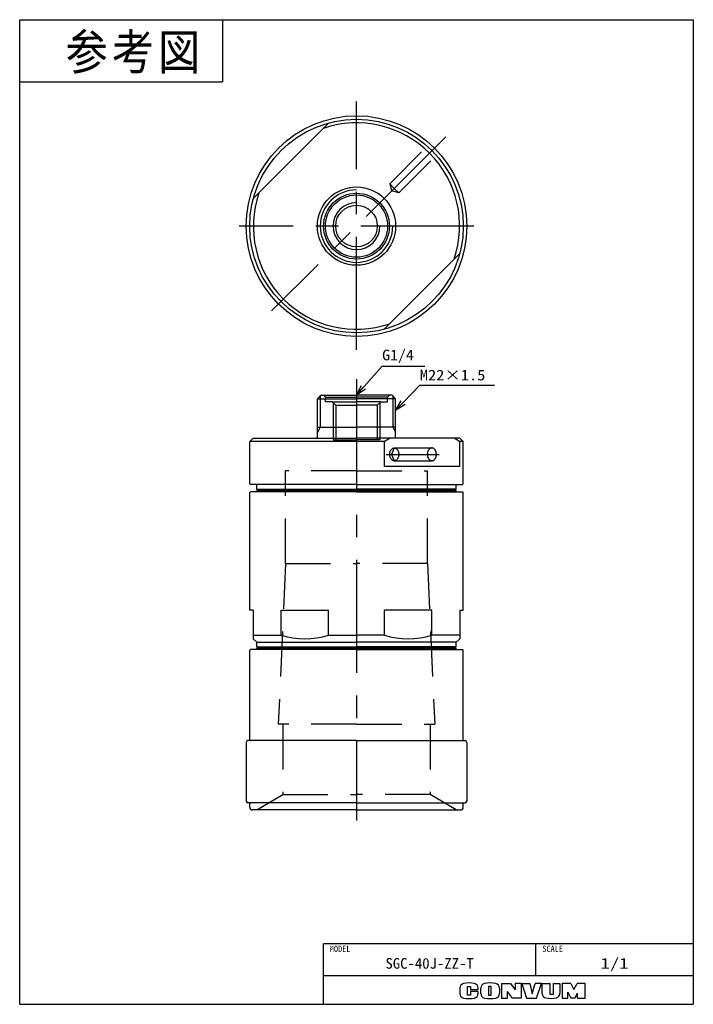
# Model space of a CAD drawing. Extents: x 0 to 189, y 0 to 277.
import ezdxf

# ---------------------------------------------------------------- set-up
doc = ezdxf.new("R2010")
doc.units = 0
for name, pattern in [('CENTER', [50.8, 31.75, -6.35, 6.35, -6.35]), ('DASHED', [19.05, 12.7, -6.35]), ('PHANTOM', [63.5, 31.75, -6.35, 6.35, -6.35, 6.35, -6.35])]:
    doc.linetypes.add(name, pattern=pattern)
doc.layers.get('0').update_dxf_attribs({"linetype": 'CONTINUOUS'})
doc.styles.add('MX_NOTE_STANDARD', font='txt.sh', dxfattribs={"bigfont": 'extfont'})
doc.dimstyles.new('MXDIMSTYLE', dxfattribs={"dimtxt": 3, "dimasz": 2.5, "dimexe": 1, "dimexo": 1, "dimgap": 1, "dimtad": 1, "dimdsep": 46, "dimtxsty": 'MX_NOTE_STANDARD', "dimblk1": 'OPEN30', "dimblk2": 'OPEN30', "dimsah": 1, "dimcen": 2.5, "dimadec": 0, "dimazin": 0, "dimtfac": 1, "dimtmove": 0, "dimatfit": 3, "dimldrblk": 'OPEN30', "dimfxl": 1, "dimtzin": 0, "dimarcsym": 0})

msp = doc.modelspace()

# ---------------------------------------------------------------- linework, layer by layer
at = {"color": 150, "linetype": 'CONTINUOUS'}
for p, q in [((0, 0), (0, 276.624973)), ((0, 276.624973), (189.357336, 276.624973)), ((57, 276.624973), (57, 259.124973)), ((189.357336, 276.624973), (189.357336, 0)), ((0, 259.124973), (57, 259.124973)), ((0, 0), (189.357336, 0))]:
    msp.add_line(p, q, dxfattribs=at)
at = {"color": 7, "linetype": 'CENTER'}
for p, q in [((94.678668, 183.847316), (94.678668, 253.624973)), ((119.802763, 243.758636), (70.82792, 194.783792)), ((127.678668, 218.63454), (61.678668, 218.63454)), ((94.678668, 175.662325), (94.678668, 51.610947)), ((103.02513, 154.49938), (117.913842, 154.49938))]:
    msp.add_line(p, q, dxfattribs=at)
at = {"color": 254, "linetype": 'CONTINUOUS'}
for p, q in [((86.876897, 247.602322), (65.710887, 226.436311)), ((123.64645, 210.832769), (102.480439, 189.666759)), ((83.678668, 170.09938), (84.678668, 171.09938)), ((83.678668, 159.09938), (83.678668, 170.09938)), ((83.678668, 170.09938), (94.678668, 170.09938)), ((84.678668, 171.09938), (94.678668, 171.09938)), ((84.678668, 171.09938), (94.678668, 171.09938)), ((104.678668, 171.09938), (94.678668, 171.09938)), ((104.678668, 171.09938), (94.678668, 171.09938)), ((105.678668, 170.09938), (94.678668, 170.09938)), ((105.678668, 170.09938), (104.678668, 171.09938)), ((105.678668, 159.09938), (105.678668, 170.09938)), ((83.678668, 162.09938), (94.678668, 162.09938)), ((105.678668, 162.09938), (94.678668, 162.09938)), ((65.678668, 159.09938), (64.678668, 158.09938)), ((94.678668, 158.09938), (64.678668, 158.09938)), ((64.678668, 146.19938), (64.678668, 158.09938)), ((65.678668, 159.09938), (94.678668, 159.09938)), ((123.678668, 159.09938), (94.678668, 159.09938)), ((102.480439, 158.09938), (94.678668, 158.09938)), ((102.480439, 158.09938), (103.980493, 159.09938)), ((102.480439, 158.09938), (102.480439, 151.09938)), ((123.64645, 158.09938), (122.146396, 159.09938)), ((123.64645, 158.09938), (123.64645, 151.09938)), ((124.678668, 158.09938), (123.64645, 158.09938)), ((123.678668, 159.09938), (124.678668, 158.09938)), ((124.678668, 146.19938), (124.678668, 158.09938)), ((123.64645, 151.09938), (102.480439, 151.09938)), ((64.678668, 146.19938), (64.878668, 145.99938)), ((64.878668, 143.99938), (64.678668, 143.79938)), ((94.678668, 145.99938), (64.878668, 145.99938)), ((94.678668, 143.99938), (64.878668, 143.99938)), ((66.678668, 145.99938), (65.378668, 145.99938)), ((66.678668, 144.73032), (66.678668, 145.99938)), ((67.078668, 144.49938), (66.678668, 144.73032)), ((66.678668, 144.73032), (94.678668, 144.73032)), ((67.078668, 144.49938), (66.678668, 144.26844)), ((66.678668, 143.99938), (66.678668, 144.26844)), ((66.678668, 144.26844), (94.678668, 144.26844)), ((67.078668, 144.49938), (94.678668, 144.49938)), ((94.678668, 145.99938), (124.478668, 145.99938)), ((122.678668, 144.73032), (94.678668, 144.73032)), ((122.278668, 144.49938), (94.678668, 144.49938)), ((122.678668, 144.26844), (94.678668, 144.26844)), ((94.678668, 143.99938), (124.478668, 143.99938)), ((122.278668, 144.49938), (122.678668, 144.73032)), ((122.278668, 144.49938), (122.678668, 144.26844)), ((122.678668, 145.99938), (123.978668, 145.99938)), ((122.678668, 144.73032), (122.678668, 145.99938)), ((122.678668, 143.99938), (122.678668, 144.26844)), ((124.678668, 146.19938), (124.478668, 145.99938)), ((124.478668, 143.99938), (124.678668, 143.79938)), ((64.678668, 110.69938), (64.678668, 143.79938)), ((124.678668, 110.69938), (124.678668, 143.79938)), ((65.678668, 110.69938), (64.678668, 110.69938)), ((65.678668, 110.69938), (65.678668, 102.69938)), ((73.526601, 110.69938), (86.830736, 110.69938)), ((73.526601, 103.69938), (73.526601, 110.69938)), ((86.830736, 103.69938), (86.830736, 110.69938)), ((102.526601, 103.69938), (102.526601, 110.69938)), ((115.830736, 110.69938), (102.526601, 110.69938)), ((115.830736, 103.69938), (115.830736, 110.69938)), ((123.678668, 110.69938), (123.678668, 102.69938)), ((123.678668, 110.69938), (124.678668, 110.69938)), ((65.678668, 103.69938), (73.526601, 103.69938)), ((66.678668, 101.69938), (65.678668, 102.69938)), ((86.830736, 103.69938), (94.678668, 103.69938)), ((102.526601, 103.69938), (94.678668, 103.69938)), ((123.678668, 103.69938), (115.830736, 103.69938)), ((122.678668, 101.69938), (123.678668, 102.69938)), ((64.878668, 99.69938), (64.678668, 99.49938)), ((94.678668, 99.69938), (64.878668, 99.69938)), ((66.678668, 100.43032), (66.678668, 101.69938)), ((66.678668, 101.69938), (94.678668, 101.69938)), ((67.078668, 100.19938), (66.678668, 100.43032)), ((66.678668, 100.43032), (94.678668, 100.43032)), ((67.078668, 100.19938), (66.678668, 99.96844)), ((66.678668, 99.69938), (66.678668, 99.96844)), ((66.678668, 99.96844), (94.678668, 99.96844)), ((67.078668, 100.19938), (94.678668, 100.19938)), ((122.678668, 101.69938), (94.678668, 101.69938)), ((122.678668, 100.43032), (94.678668, 100.43032)), ((122.278668, 100.19938), (94.678668, 100.19938)), ((122.678668, 99.96844), (94.678668, 99.96844)), ((94.678668, 99.69938), (124.478668, 99.69938)), ((122.278668, 100.19938), (122.678668, 100.43032)), ((122.278668, 100.19938), (122.678668, 99.96844)), ((122.678668, 100.43032), (122.678668, 101.69938)), ((122.678668, 99.69938), (122.678668, 99.96844)), ((124.478668, 99.69938), (124.678668, 99.49938)), ((64.678668, 74.29938), (64.678668, 99.49938)), ((124.678668, 74.29938), (124.678668, 99.49938)), ((63.678668, 73.59938), (63.678668, 57.09938)), ((94.678668, 74.09938), (64.178668, 74.09938)), ((65.178668, 74.09938), (64.878668, 74.09938)), ((94.678668, 74.09938), (125.178668, 74.09938)), ((124.178668, 74.09938), (124.478668, 74.09938)), ((125.678668, 73.59938), (125.678668, 57.09938)), ((94.678668, 56.59938), (64.178668, 56.59938)), ((64.678668, 55.39938), (64.678668, 56.39938)), ((65.178668, 56.59938), (64.878668, 56.59938)), ((94.678668, 56.59938), (125.178668, 56.59938)), ((124.178668, 56.59938), (124.478668, 56.59938)), ((124.678668, 55.39938), (124.678668, 56.39938)), ((94.678668, 54.59938), (65.478668, 54.59938)), ((94.678668, 54.59938), (123.878668, 54.59938))]:
    msp.add_line(p, q, dxfattribs=at)
at = {"color": 7, "linetype": 'DASHED'}
for p, q in [((104.012478, 230.513934), (114.580861, 241.082318)), ((106.558062, 227.96835), (117.126446, 238.536733)), ((104.012478, 230.513934), (104.550423, 228.506295)), ((104.012478, 230.513934), (105.28527, 229.241142)), ((106.558062, 227.96835), (104.550423, 228.506295)), ((106.558062, 227.96835), (105.28527, 229.241142)), ((85.428668, 171.09938), (85.928668, 170.59938)), ((85.928668, 170.59938), (94.678668, 170.59938)), ((85.928668, 169.29938), (85.928668, 170.59938)), ((87.828668, 169.29938), (85.928668, 169.29938)), ((87.828668, 169.29938), (94.678668, 169.29938)), ((87.828668, 169.29938), (88.828668, 168.29938)), ((88.078668, 169.04938), (88.078668, 158.596879)), ((88.078668, 169.04938), (88.078668, 158.596879)), ((103.428668, 170.59938), (94.678668, 170.59938)), ((101.528668, 169.29938), (94.678668, 169.29938)), ((101.528668, 169.29938), (100.528668, 168.29938)), ((101.278668, 169.04938), (101.278668, 158.596879)), ((101.278668, 169.04938), (101.278668, 158.596879)), ((101.528668, 169.29938), (103.428668, 169.29938)), ((103.928668, 171.09938), (103.428668, 170.59938)), ((103.428668, 169.29938), (103.428668, 170.59938)), ((88.828668, 168.29938), (94.678668, 168.29938)), ((88.828668, 168.29938), (88.828668, 158.596879)), ((88.828668, 168.29938), (88.828668, 158.596879)), ((100.528668, 168.29938), (94.678668, 168.29938)), ((100.528668, 168.29938), (100.528668, 158.596879)), ((100.528668, 168.29938), (100.528668, 158.596879)), ((88.078668, 158.596879), (94.678668, 158.596879)), ((101.278668, 158.596879), (94.678668, 158.596879)), ((105.28527, 156.29938), (104.550423, 154.49938)), ((105.28527, 156.29938), (115.891872, 156.29938)), ((104.550423, 154.49938), (105.28527, 152.69938)), ((105.28527, 152.69938), (115.891872, 152.69938)), ((94.678668, 149.89938), (74.678668, 149.89938)), ((74.678668, 123.79938), (74.678668, 149.89938)), ((94.678668, 149.89938), (114.678668, 149.89938)), ((114.678668, 123.79938), (114.678668, 149.89938)), ((74.678668, 123.79938), (72.689288, 78.69938)), ((74.678668, 123.79938), (94.678668, 123.79938)), ((114.678668, 123.79938), (94.678668, 123.79938)), ((114.678668, 123.79938), (116.668049, 78.69938)), ((94.678668, 78.69938), (72.689288, 78.69938)), ((73.928668, 78.69938), (73.928668, 58.89938)), ((94.678668, 78.69938), (116.668049, 78.69938)), ((115.428668, 78.69938), (115.428668, 58.89938)), ((66.678668, 54.59938), (73.928668, 58.89938)), ((73.928668, 58.89938), (94.678668, 58.89938)), ((115.428668, 58.89938), (94.678668, 58.89938)), ((122.678668, 54.59938), (115.428668, 58.89938))]:
    msp.add_line(p, q, dxfattribs=at)
at = {"color": 7, "linetype": 'CONTINUOUS'}
for p, q in [((84.490668, 170.91138), (84.490668, 162.09938)), ((104.866668, 170.91138), (104.866668, 162.09938)), ((84.490668, 162.09938), (83.678668, 160.692955)), ((104.866668, 162.09938), (105.678668, 160.692955))]:
    msp.add_line(p, q, dxfattribs=at)
at = {"color": 7, "linetype": 'PHANTOM'}
for p, q in [((73.526601, 110.69938), (86.830736, 110.69938)), ((115.830736, 110.69938), (102.526601, 110.69938))]:
    msp.add_line(p, q, dxfattribs=at)
at = {"color": 255, "linetype": 'CONTINUOUS'}
for p, q in [((189.357336, 17), (85.357336, 17)), ((85.357336, 0), (85.357336, 17)), ((145.106338, 8), (145.106338, 17)), ((189.357336, 8), (85.357336, 8))]:
    msp.add_line(p, q, dxfattribs=at)
at = {"color": 220, "linetype": 'CONTINUOUS'}
for p, q in [((135.457336, 5.891946), (135.457336, 1.711946)), ((135.457336, 5.891946), (137.957336, 5.891946)), ((137.957336, 5.891946), (139.257336, 4.080613)), ((140.957336, 5.891946), (139.257336, 5.891946)), ((139.257336, 5.891946), (139.257336, 4.080613)), ((140.957336, 5.891946), (140.957336, 1.711946)), ((141.137336, 5.891946), (142.507336, 1.711946)), ((141.137336, 5.891946), (143.387336, 5.891946)), ((143.387336, 5.891946), (144.057336, 2.911946)), ((144.057336, 2.911946), (144.857336, 5.891946)), ((146.657336, 5.891946), (144.857336, 5.891946)), ((145.257336, 1.711946), (146.657336, 5.891946)), ((146.907336, 2.962978), (146.907336, 5.891946)), ((146.907336, 5.891946), (149.157336, 5.891946)), ((149.157336, 2.711946), (149.157336, 5.891946)), ((149.937336, 5.891946), (151.807336, 5.891946)), ((149.937336, 5.891946), (149.937336, 2.711946)), ((151.807336, 5.891946), (151.807336, 3.011886)), ((152.487336, 5.891946), (152.487336, 1.711946)), ((154.957336, 5.891946), (152.487336, 5.891946)), ((154.957336, 5.891946), (155.777336, 4.191946)), ((155.777336, 4.191946), (156.717336, 5.891946)), ((158.957336, 5.891946), (156.717336, 5.891946)), ((158.957336, 1.711946), (158.957336, 5.891946)), ((123.757336, 4.584631), (123.757336, 3.019261)), ((125.907336, 5.041946), (126.757336, 5.041946)), ((125.907336, 2.591946), (125.907336, 5.041946)), ((126.757336, 5.041946), (126.757336, 4.161946)), ((126.757336, 4.161946), (128.857336, 4.161946)), ((128.857336, 3.591946), (126.757336, 3.591946)), ((126.757336, 3.591946), (126.757336, 2.591946)), ((128.857336, 4.161946), (128.857336, 4.584631)), ((128.857336, 3.019261), (128.857336, 3.591946)), ((129.607336, 3.033004), (129.607336, 4.570888)), ((132.557336, 5.041946), (131.807336, 5.041946)), ((131.807336, 5.041946), (131.807336, 2.591946)), ((132.557336, 2.591946), (132.557336, 5.041946)), ((134.837336, 4.570888), (134.837336, 3.033004)), ((138.537336, 1.711946), (137.137336, 3.611946)), ((137.137336, 1.711946), (137.137336, 3.611946)), ((154.047336, 3.366492), (154.957336, 1.711946)), ((154.047336, 1.711946), (154.047336, 3.366492)), ((156.057336, 1.711946), (156.807336, 3.161946)), ((156.807336, 1.711946), (156.807336, 3.161946)), ((126.757336, 2.591946), (125.907336, 2.591946)), ((131.807336, 2.591946), (132.557336, 2.591946)), ((135.457336, 1.711946), (137.137336, 1.711946)), ((140.957336, 1.711946), (138.537336, 1.711946)), ((142.507336, 1.711946), (145.257336, 1.711946)), ((149.937336, 2.711946), (149.157336, 2.711946)), ((152.487336, 1.711946), (154.077336, 1.711946)), ((156.057336, 1.711946), (154.957336, 1.711946)), ((156.807336, 1.711946), (158.957336, 1.711946))]:
    msp.add_line(p, q, dxfattribs=at)
at = {"color": 254, "linetype": 'CONTINUOUS'}
for radius in [31, 30, 11, 9.25, 8.75, 5.85]:
    msp.add_circle((94.678668, 218.63454), radius, dxfattribs=at)
for centre, radius, start, end in [((94.678668, 218.63454), 29, 341.291555, 108.708445), ((94.678668, 218.63454), 29, 161.291555, 288.708445), ((80.178668, 125.32438), 22.625, 252.901576, 287.098424), ((109.178668, 125.32438), 22.625, 252.901576, 287.098424), ((64.178668, 73.59938), 0.5, 90, 180), ((64.878668, 74.29938), 0.2, 180, 270), ((124.478668, 74.29938), 0.2, 270, 0), ((125.178668, 73.59938), 0.5, 0, 90), ((64.178668, 57.09938), 0.5, 180, 270), ((64.878668, 56.39938), 0.2, 90, 180), ((65.478668, 55.39938), 0.8, 180, 270), ((123.878668, 55.39938), 0.8, 270, 0), ((124.478668, 56.39938), 0.2, 0, 90), ((125.178668, 57.09938), 0.5, 270, 0)]:
    msp.add_arc(centre, radius, start, end, dxfattribs=at)
at = {"color": 7, "linetype": 'CONTINUOUS'}
for radius in [10.188, 6.6]:
    msp.add_arc((94.678668, 218.63454), radius, 90, 0, dxfattribs=at)
at = {"color": 220, "linetype": 'CONTINUOUS'}
for centre, radius, start, end in [((125.057336, 4.584631), 1.3, 101.631293, 180), ((126.307336, -1.488054), 7.5, 78.368707, 101.631293), ((127.557336, 4.584631), 1.3, 0, 78.368707), ((130.907336, 4.570888), 1.3, 102.245257, 180), ((132.222336, -1.488054), 7.5, 77.754743, 102.245257), ((133.537336, 4.570888), 1.3, 0, 77.754743), ((125.057336, 3.019261), 1.3, 180, 258.368707), ((127.557336, 3.019261), 1.3, 281.631293, 0), ((130.907336, 3.033004), 1.3, 180, 257.754743), ((133.537336, 3.033004), 1.3, 282.245257, 0), ((148.107336, 2.962978), 1.2, 180, 259.765703), ((150.607336, 3.011886), 1.2, 282.475783, 0), ((126.307336, 9.091946), 7.5, 258.368707, 281.631293), ((132.222336, 9.091946), 7.5, 257.754743, 282.245257), ((149.235565, 9.211946), 7.55, 259.765703, 282.475783)]:
    msp.add_arc(centre, radius, start, end, dxfattribs=at)
at = {"color": 7, "linetype": 'DASHED'}
msp.add_ellipse((105.28527, 154.49938), major_axis=(0, 1.8), ratio=0.707107, dxfattribs=at)
for major_axis, ratio, end_param in [((0, 1.8), 0.728339, 3.1415927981), ((0, -1.8), 0.685874, 3.1415926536)]:
    msp.add_ellipse((115.891872, 154.49938), major_axis=major_axis, ratio=ratio, start_param=0, end_param=end_param, dxfattribs=at)

# ---------------------------------------------------------------- texts
at = {"color": 255, "linetype": 'CONTINUOUS', "insert": (12.893496, 272.552331), "char_height": 10, "attachment_point": 1, "line_spacing_factor": 0.72}
msp.add_mtext('\\T1.095445;\\W0.912871;\\A1;参考図', dxfattribs=at)
at = {"color": 7, "linetype": 'CONTINUOUS', "char_height": 3, "attachment_point": 4, "line_spacing_factor": 0.72}
for s, insert in [('\\W1.090909;\\A1;G1/4', (101.889899, 182.051888)), ('\\W1.129032;\\A1;M22×1.5', (112.477427, 176.758907))]:
    msp.add_mtext(s, dxfattribs=dict(at, insert=insert))
at = {"color": 140, "linetype": 'CONTINUOUS', "attachment_point": 2}
for s, insert, char_height, line_spacing_factor in [('\\W0.944444;\\A1;MODEL', (90.069885, 16.495431), 1.8, 0.6), ('\\W0.944444;\\A1;SCALE', (149.818887, 16.495431), 1.8, 0.6), ('\\W1.014085;\\A1;SGC-40J-ZZ-T', (115.231837, 13), 3, 0.72), ('\\W1.285714;\\A1;1/1', (167.231837, 13), 3, 0.72)]:
    msp.add_mtext(s, dxfattribs=dict(at, insert=insert, char_height=char_height, line_spacing_factor=line_spacing_factor))

# ---------------------------------------------------------------- leaders
at = {"color": 7, "linetype": 'CONTINUOUS'}
for points in [[(94.678668, 171.09938), (101.889899, 179.251888), (113.889899, 179.251888)], [(105.678668, 166.864944), (112.477427, 173.958907), (133.477427, 173.958907)]]:
    msp.add_leader(points, dimstyle='MXDIMSTYLE', override={"dimasz": 3}, dxfattribs=at)

doc.saveas('drawing.dxf')
